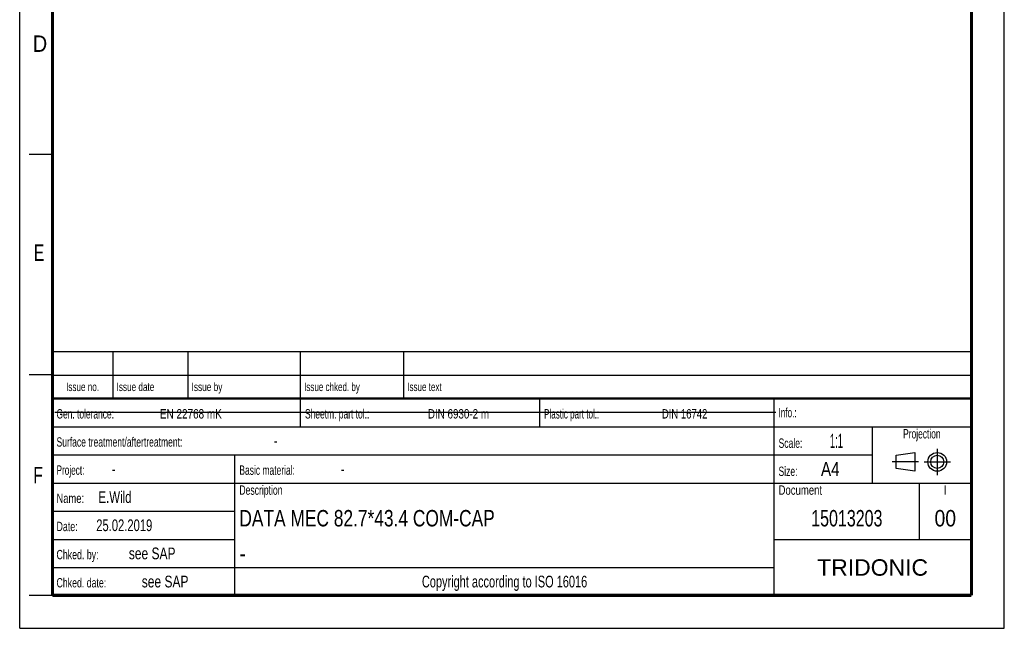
# Model space of a CAD drawing. Header units: millimetres. Extents: x 0 to 210, y 0 to 297.
# Tile 1 of 13: x 0 to 210, y 0 to 130. Entities that reach past the tile are written whole.
import ezdxf
from ezdxf.enums import TextEntityAlignment as Align

# ---------------------------------------------------------------- set-up
doc = ezdxf.new("R2010")
doc.units = ezdxf.units.MM
doc.header["$LTSCALE"] = 19.36
doc.linetypes.add('CENTER', pattern=[0.6, 0.375, -0.075, 0.075, -0.075])
doc.layers.get('0').update_dxf_attribs({"linetype": 'CONTINUOUS'})
doc.layers.add('DEFAULT_1', color=7, linetype='CENTER')
doc.layers.add('Z_NOTICE', color=7, linetype='CONTINUOUS')
doc.styles.add('TEXTSTYLE_2', font='txt', dxfattribs={"width": 0.75})
doc.styles.add('TEXTSTYLE_5', font='arial.ttf')

# ---------------------------------------------------------------- blocks, each defined once
blk = doc.blocks.new('PROJEKTIONSMETHODE_BL0', base_point=(192.31, 35.47))
at = {"color": 2, "linetype": 'CONTINUOUS'}
for p, q in [((186.91, 36.87), (190.91, 37.47)), ((186.91, 34.07), (186.91, 36.87)), ((190.91, 37.47), (190.91, 33.47)), ((190.91, 33.47), (186.91, 34.07))]:
    blk.add_line(p, q, dxfattribs=at)
for radius in [2, 1.4]:
    blk.add_circle((195.71, 35.47), radius, dxfattribs=at)
at = {"layer": 'DEFAULT_1', "color": 2, "linetype": 'CENTER'}
for p, q in [((195.71, 38.27), (195.71, 32.67)), ((191.71, 35.47), (186.11, 35.47)), ((192.91, 35.47), (198.5, 35.47))]:
    blk.add_line(p, q, dxfattribs=at)

msp = doc.modelspace()

# ---------------------------------------------------------------- linework, layer by layer
at = {"color": 2, "linetype": 'CONTINUOUS'}
for p, q in [((0, 0), (0, 297)), ((210, 0), (210, 297)), ((7, 101), (2, 101)), ((6.91362, 48.96015), (6.91362, 58.96015)), ((6.91362, 58.96015), (202.91362, 58.96015)), ((19.91362, 48.96015), (19.91362, 58.96015)), ((35.91362, 48.96015), (35.91362, 58.96015)), ((59.91362, 48.96015), (59.91362, 58.96015)), ((81.91362, 48.96015), (81.91362, 58.96015)), ((202.91362, 48.96015), (202.91362, 58.96015)), ((7, 54), (2, 54)), ((6.91362, 53.96015), (202.91362, 53.96015)), ((6.91355, 6.96013), (6.91355, 48.96013)), ((6.91355, 48.96013), (202.91355, 48.96013)), ((6.91362, 48.96015), (202.91362, 48.96015)), ((59.91355, 42.96013), (59.91355, 48.96013)), ((110.91355, 42.96013), (110.91355, 48.96013)), ((160.91355, 6.96013), (160.91355, 48.96013)), ((202.91355, 6.96013), (202.91355, 48.96013)), ((6.91355, 42.96013), (202.91355, 42.96013)), ((181.91355, 30.96013), (181.91355, 42.96013)), ((6.91355, 36.96013), (181.91355, 36.96013)), ((45.91355, 6.96013), (45.91355, 36.96013)), ((6.91355, 30.96013), (202.91355, 30.96013)), ((191.91355, 18.96013), (191.91355, 30.96013)), ((6.91355, 24.96013), (45.91355, 24.96013)), ((6.91355, 18.96013), (45.91355, 18.96013)), ((160.91355, 18.96013), (202.91355, 18.96013)), ((6.91355, 12.96013), (160.91355, 12.96013)), ((7, 7), (2, 7)), ((6.91355, 6.96013), (202.91355, 6.96013)), ((0, 0), (210, 0))]:
    msp.add_line(p, q, dxfattribs=at)
at = {"color": 7, "linetype": 'CONTINUOUS'}
msp.add_line((7.46812, 46.04239), (161.26812, 46.04239), dxfattribs=at)
for points, const_width in [([(7, 7), (7, 290)], 0.7), ([(203, 7), (203, 290)], 0.7), ([(7, 49), (203, 49)], 0.5), ([(7, 7), (203, 7)], 0.7)]:
    msp.add_lwpolyline(points, dxfattribs=dict(at, const_width=const_width))

# ---------------------------------------------------------------- block references
at = {"color": 2, "linetype": 'CONTINUOUS'}
msp.add_blockref('PROJEKTIONSMETHODE_BL0', (192.30508, 35.46975), dxfattribs=at)

# ---------------------------------------------------------------- texts
at = {"color": 5, "linetype": 'CONTINUOUS', "style": 'TEXTSTYLE_2'}
for s, width, p in [('D', 0.904762, (2.80729, 122.85717)), ('E', 0.714286, (3.00245, 78.30247)), ('F', 0.714286, (2.92219, 30.89704))]:
    msp.add_text(s, height=3.5, dxfattribs=dict(at, width=width)).set_placement(p)
at = {"layer": 'Z_NOTICE', "color": 5, "linetype": 'CONTINUOUS', "style": 'TEXTSTYLE_2'}
for s, height, width, p in [('Issue date ', 1.8, 0.725108, (20.66362, 50.56015)), ('Issue by ', 1.8, 0.732804, (36.66362, 50.56015)), ('Issue chked. by', 1.8, 0.711111, (60.66362, 50.56015)), ('Issue text ', 1.8, 0.712121, (82.66362, 50.56015)), ('Gen. tolerance:', 2, 0.669841, (7.85105, 44.71013)), ('EN 22768 mK', 2, 0.792208, (29.91057, 44.71013)), ('Sheetm. part tol.:', 2, 0.67328, (60.85105, 44.71013)), ('DIN 6930-2 m', 2, 0.78373, (87.05343, 44.71013)), ('Plastic part tol.:', 2, 0.642857, (111.85105, 44.71013)), ('DIN 16742', 2, 0.759259, (136.95819, 44.71013)), ('Info.: ', 2, 0.64966, (161.85105, 44.96013)), ('Surface treatment/aftertreatment: ', 2, 0.681373, (7.85105, 38.71013)), ('Scale:  ', 2, 0.684524, (161.85105, 38.46013)), ('1:1', 3, 0.5, (172.80343, 38.46013)), ('-', 2.5, 0.714286, (54.18438, 38.71013)), ('Project: ', 2, 0.656085, (7.85105, 32.71013)), ('-', 2.5, 0.714286, (19.66057, 32.71013)), ('Basic material: ', 2, 0.675595, (46.85105, 32.71013)), ('-', 2.5, 0.714286, (68.47009, 32.71013)), ('Size: ', 2, 0.678571, (161.85105, 32.46013)), (' A4', 3, 0.809524, (169.9939, 32.46013)), ('E.Wild', 2.5, 0.730159, (16.80343, 26.71013)), ('Description', 2, 0.688312, (46.85105, 28.46013)), ('Document', 2, 0.761905, (161.85105, 28.46013)), ('Name: ', 2, 0.746032, (7.85105, 26.71013)), ('25.02.2019', 2.5, 0.714286, (16.32724, 20.71013)), ('Date: ', 2, 0.706349, (7.85105, 20.71013)), ('Chked. by: ', 2, 0.701299, (7.85105, 14.71013)), ('see SAP', 2.5, 0.765306, (23.27962, 14.71013)), ('Chked. date: ', 2, 0.699634, (7.85105, 8.71013)), ('see SAP', 2.5, 0.765306, (26.04152, 8.71013))]:
    msp.add_text(s, height=height, dxfattribs=dict(at, width=width)).set_placement(p)
for s, height, width, p in [('Issue no.', 1.8, 0.719577, (13.41362, 50.56015)), ('Projection', 2, 0.671429, (192.41355, 40.46013)), ('I', 2, 0.833333, (197.41355, 28.46013)), ('Copyright according to ISO 16016', 2.5, 0.700149, (103.41355, 8.71013))]:
    msp.add_text(s, height=height, dxfattribs=dict(at, width=width)).set_placement(p, align=Align.CENTER)
at = {"layer": 'Z_NOTICE', "color": 7, "linetype": 'CONTINUOUS', "style": 'TEXTSTYLE_2'}
for s, width, p in [('DATA MEC 82.7*43.4 COM-CAP', 0.790293, (46.85105, 21.71013)), ('-', 0.904762, (46.85105, 14.21013))]:
    msp.add_text(s, height=3.5, dxfattribs=dict(at, width=width)).set_placement(p)
for s, width, p in [('15013203', 0.729167, (176.41355, 21.71013)), ('00', 0.880952, (197.41355, 21.71013))]:
    msp.add_text(s, height=3.5, dxfattribs=dict(at, width=width)).set_placement(p, align=Align.CENTER)
at = {"layer": 'Z_NOTICE', "color": 5, "linetype": 'CONTINUOUS', "style": 'TEXTSTYLE_5'}
msp.add_text('TRIDONIC', height=3.5, dxfattribs=at).set_placement((181.91355, 11.21013), align=Align.CENTER)

doc.saveas('drawing.dxf')
